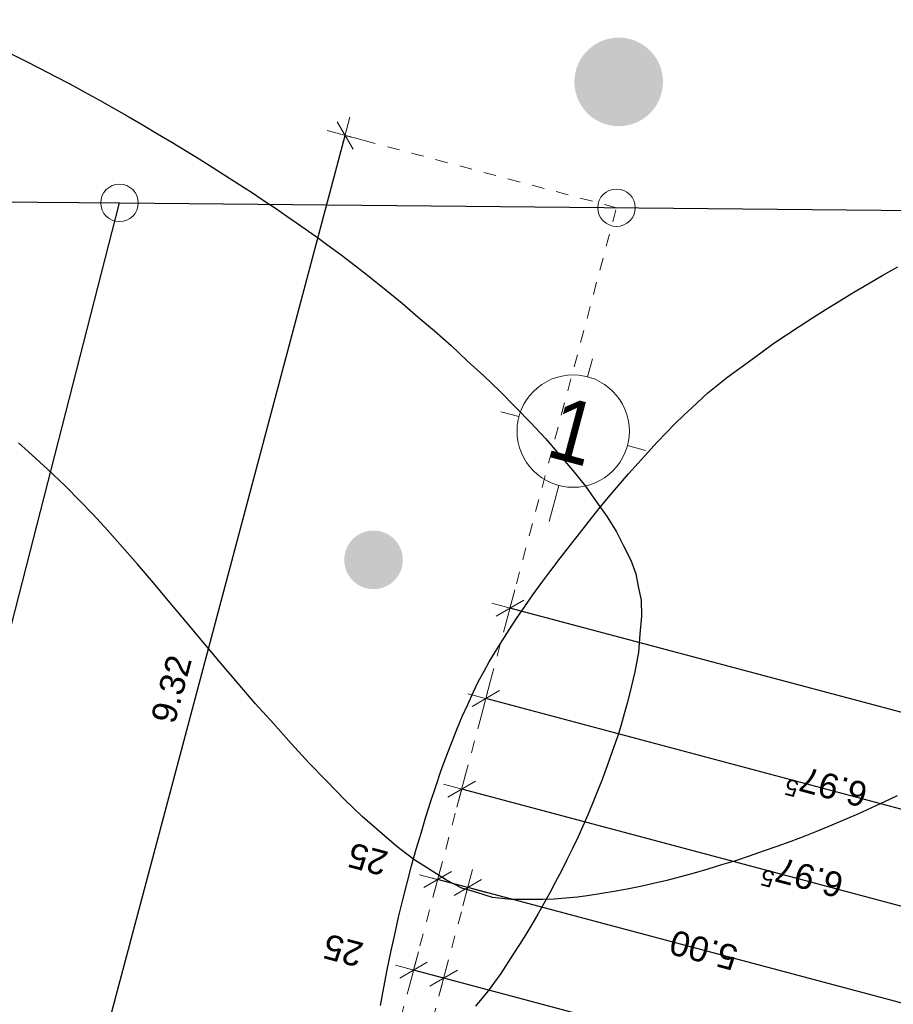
# Model space of a CAD drawing. Header units: metres. Extents: x 4462557 to 4462755, y 5328146 to 5328388.
# Tile 132 of 149: x 4462640 to 4462647, y 5328329 to 5328337. Entities that reach past the tile are written whole.
import ezdxf

# ---------------------------------------------------------------- set-up
doc = ezdxf.new("R2010")
doc.units = ezdxf.units.M
doc.header["$PDMODE"] = 65
doc.linetypes.add('AUSGEZOGEN', pattern=[0])
doc.linetypes.add('VERDECKT2_S2', pattern=[0.15, 0.1, -0.05])
doc.layers.add('B31_BEWLIN', color=3, linetype='AUSGEZOGEN')
doc.layers.add('Maßlinie_Allgemein', color=7, linetype='AUSGEZOGEN', lineweight=13)
doc.layers.add('Standard', color=7, linetype='AUSGEZOGEN', lineweight=13)
doc.styles.add('ARIAL', font='ARIAL.TTF')
doc.dimstyles.new('_DIMSTYLE_13', dxfattribs={"dimtxt": 0.2, "dimasz": 0.3, "dimexe": 0, "dimexo": 0, "dimgap": 0.1, "dimtad": 2, "dimdec": 1, "dimlfac": 100, "dimrnd": 0.5, "dimzin": 4, "dimdsep": 46, "dimtxsty": 'ARIAL', "dimblk1": 'ALL_ML_STRICH', "dimblk2": 'ALL_ML_STRICH', "dimsah": 1, "dimcen": 0, "dimclrd": 7, "dimclre": 7, "dimclrt": 7, "dimadec": 0, "dimazin": 0, "dimtfac": 1, "dimtdec": 0, "dimtix": 1, "dimtmove": 2, "dimatfit": 3, "dimfxl": 0, "dimtvp": 1.2, "dimtzin": 0, "dimlwd": 0, "dimlwe": 13, "dimarcsym": 0})
doc.dimstyles.new('_DIMSTYLE_3', dxfattribs={"dimtxt": 0.2, "dimasz": 0.3, "dimexe": 0, "dimexo": 0, "dimgap": 0.1, "dimtad": 2, "dimrnd": 0.005, "dimzin": 4, "dimdsep": 46, "dimtxsty": 'ARIAL', "dimblk1": 'ALL_ML_STRICH', "dimblk2": 'ALL_ML_STRICH', "dimsah": 1, "dimcen": 0, "dimclrd": 7, "dimclre": 7, "dimclrt": 7, "dimadec": 0, "dimazin": 0, "dimtfac": 1, "dimtdec": 0, "dimtix": 1, "dimtmove": 2, "dimatfit": 3, "dimfxl": 0, "dimtzin": 0, "dimlwd": 0, "dimlwe": 13, "dimarcsym": 0})
doc.dimstyles.new('_DIMSTYLE_5', dxfattribs={"dimtxt": 0.2, "dimasz": 0.3, "dimexe": 0, "dimexo": 0, "dimgap": 0.1, "dimtad": 2, "dimdec": 3, "dimrnd": 0.005, "dimzin": 4, "dimdsep": 46, "dimtxsty": 'ARIAL', "dimblk1": 'ALL_ML_STRICH', "dimblk2": 'ALL_ML_STRICH', "dimsah": 1, "dimcen": 0, "dimclrd": 7, "dimclre": 7, "dimclrt": 7, "dimadec": 0, "dimazin": 0, "dimtfac": 1, "dimtdec": 0, "dimtix": 1, "dimtmove": 2, "dimatfit": 3, "dimfxl": 0, "dimtzin": 0, "dimlwd": 0, "dimlwe": 13, "dimarcsym": 0})
doc.dimstyles.new('_DIMSTYLE_7', dxfattribs={"dimtxt": 0.2, "dimasz": 0.3, "dimexe": 0, "dimexo": 1e-06, "dimgap": 0.1, "dimtad": 2, "dimrnd": 0.005, "dimzin": 4, "dimdsep": 46, "dimtxsty": 'ARIAL', "dimblk1": 'ALL_ML_STRICH', "dimblk2": 'ALL_ML_STRICH', "dimsah": 1, "dimcen": 0, "dimse1": 1, "dimse2": 1, "dimclrd": 7, "dimclre": 7, "dimclrt": 7, "dimadec": 0, "dimazin": 0, "dimtfac": 1, "dimtdec": 0, "dimtix": 1, "dimtmove": 2, "dimatfit": 3, "dimfxl": 0, "dimtzin": 0, "dimlwd": 0, "dimlwe": 13, "dimarcsym": 0})

# ---------------------------------------------------------------- blocks, each defined once
blk = doc.blocks.new('COMPLEXOBJECT_24')
at = {"layer": 'Standard', "color": 7, "linetype": 'AUSGEZOGEN', "lineweight": 18}
for p, q in [((4462644.2345, 5328333.9297), (4462644.2732, 5328334.0746)), ((4462643.6839, 5328333.6107), (4462643.5389, 5328333.6493)), ((4462644.5536, 5328333.379), (4462644.6985, 5328333.3404)), ((4462644.0029, 5328333.06), (4462643.9257, 5328332.7701))]:
    blk.add_line(p, q, dxfattribs=at)
blk.add_circle((4462644.1187, 5328333.4948), 0.45, dxfattribs=at)
blk = doc.blocks.new('ALL_ML_STRICH')
at = {"color": 0, "linetype": 'ByBlock', "lineweight": -2}
for p, q in [((-0.3, -0.3), (0.3, 0.3)), ((0, -0.5), (0, 0.5)), ((-1, 0), (0.5, 0))]:
    blk.add_line(p, q, dxfattribs=at)
blk = doc.blocks.new('*D132')
at = {"layer": 'DEFPOINTS', "color": 7, "linetype": 'AUSGEZOGEN', "lineweight": 13}
for p in [(4462644.4658, 5328335.2837), (4462639.8935, 5328326.8587), (4462642.0677, 5328326.2797)]:
    blk.add_point(p, dxfattribs=at)
at = {"layer": 'Maßlinie_Allgemein', "color": 7, "linetype": 'AUSGEZOGEN', "lineweight": -2}
blk.add_line((4462639.8935, 5328326.8587), (4462642.2916, 5328335.8628), dxfattribs=at)
at = {"layer": 'Maßlinie_Allgemein', "color": 7, "linetype": 'AUSGEZOGEN', "lineweight": 13, "xscale": 0.3, "yscale": 0.3, "zscale": 0.3}
for p, rotation in [((4462642.2916, 5328335.8628), 75.08618508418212), ((4462639.8935, 5328326.8587), 255.0861850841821)]:
    blk.add_blockref('ALL_ML_STRICH', p, dxfattribs=dict(at, rotation=rotation))
at = {"layer": 'Maßlinie_Allgemein', "color": 7, "linetype": 'AUSGEZOGEN', "lineweight": 13, "insert": (4462640.8998, 5328331.4281), "char_height": 0.2, "width": 0.8, "attachment_point": 5, "rotation": 75.08619, "style": 'ARIAL'}
blk.add_mtext('\\A1;{\\A1;{9.32\\H0.132000;\\S^ ;}}', dxfattribs=at)
blk = doc.blocks.new('*D169')
at = {"layer": 'DEFPOINTS', "color": 7, "linetype": 'AUSGEZOGEN', "lineweight": 13}
for p in [(4462650.1589, 5328329.5577), (4462642.0677, 5328326.2797), (4462649.0651, 5328325.4508)]:
    blk.add_point(p, dxfattribs=at)
at = {"layer": 'Maßlinie_Allgemein', "color": 7, "linetype": 'AUSGEZOGEN', "lineweight": -2}
for p, q in [((4462643.4189, 5328331.3528), (4462643.4189, 5328331.3528)), ((4462650.1589, 5328329.5577), (4462643.4189, 5328331.3528)), ((4462650.1589, 5328329.5577), (4462650.1589, 5328329.5577))]:
    blk.add_line(p, q, dxfattribs=at)
at = {"layer": 'Maßlinie_Allgemein', "color": 7, "linetype": 'AUSGEZOGEN', "lineweight": 13, "yscale": 0.3, "zscale": 0.3}
for p, xscale, rotation in [((4462643.4189, 5328331.3528), 0.3, 165.0861850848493), ((4462650.1589, 5328329.5577), 0.3000000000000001, 345.0861850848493)]:
    blk.add_blockref('ALL_ML_STRICH', p, dxfattribs=dict(at, xscale=xscale, rotation=rotation))
at = {"layer": 'Maßlinie_Allgemein', "color": 7, "linetype": 'AUSGEZOGEN', "lineweight": 13, "insert": (4462646.147, 5328330.6297), "char_height": 0.2, "width": 1, "attachment_point": 5, "rotation": 165.08619, "style": 'ARIAL'}
blk.add_mtext('\\A1;{\\A1;{6.97\\H0.132000;\\S5^ ;}}', dxfattribs=at)
blk = doc.blocks.new('*D170')
at = {"layer": 'DEFPOINTS', "color": 7, "linetype": 'AUSGEZOGEN', "lineweight": 13}
for p in [(4462659.5561, 5328327.831), (4462642.0677, 5328326.2797), (4462658.0119, 5328322.0331)]:
    blk.add_point(p, dxfattribs=at)
at = {"layer": 'Maßlinie_Allgemein', "color": 7, "linetype": 'AUSGEZOGEN', "lineweight": -2}
for p, q in [((4462643.6119, 5328332.0775), (4462643.6119, 5328332.0775)), ((4462659.5561, 5328327.831), (4462643.6119, 5328332.0775)), ((4462659.5561, 5328327.831), (4462659.5561, 5328327.831))]:
    blk.add_line(p, q, dxfattribs=at)
at = {"layer": 'Maßlinie_Allgemein', "color": 7, "linetype": 'AUSGEZOGEN', "lineweight": 13, "xscale": 0.3, "yscale": 0.3, "zscale": 0.3}
for p, rotation in [((4462643.6119, 5328332.0775), 165.0861850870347), ((4462659.5561, 5328327.831), 345.0861850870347)]:
    blk.add_blockref('ALL_ML_STRICH', p, dxfattribs=dict(at, rotation=rotation))
at = {"layer": 'Maßlinie_Allgemein', "color": 7, "linetype": 'AUSGEZOGEN', "lineweight": 13, "insert": (4462650.9153, 5328330.1359), "char_height": 0.2, "width": 1, "attachment_point": 5, "rotation": 165.08619, "style": 'ARIAL'}
blk.add_mtext('\\A1;{\\A1;{16.50\\H0.132000;\\S^ ;}}', dxfattribs=at)
blk = doc.blocks.new('*D175')
at = {"layer": 'DEFPOINTS', "color": 7, "linetype": 'AUSGEZOGEN', "lineweight": 13}
for p in [(4462649.9659, 5328328.8329), (4462642.0677, 5328326.2797), (4462648.8077, 5328324.4845)]:
    blk.add_point(p, dxfattribs=at)
at = {"layer": 'Maßlinie_Allgemein', "color": 7, "linetype": 'AUSGEZOGEN', "lineweight": -2}
for p, q in [((4462643.2258, 5328330.6281), (4462643.2258, 5328330.6281)), ((4462649.9659, 5328328.8329), (4462643.2258, 5328330.6281)), ((4462649.9659, 5328328.8329), (4462649.9659, 5328328.8329))]:
    blk.add_line(p, q, dxfattribs=at)
at = {"layer": 'Maßlinie_Allgemein', "color": 7, "linetype": 'AUSGEZOGEN', "lineweight": 13, "yscale": 0.3, "zscale": 0.3}
for p, xscale, rotation in [((4462643.2258, 5328330.6281), 0.2999999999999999, 165.0861850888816), ((4462649.9659, 5328328.8329), 0.3, 345.0861850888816)]:
    blk.add_blockref('ALL_ML_STRICH', p, dxfattribs=dict(at, xscale=xscale, rotation=rotation))
at = {"layer": 'Maßlinie_Allgemein', "color": 7, "linetype": 'AUSGEZOGEN', "lineweight": 13, "insert": (4462645.954, 5328329.905), "char_height": 0.2, "width": 1, "attachment_point": 5, "rotation": 165.08619, "style": 'ARIAL'}
blk.add_mtext('\\A1;{\\A1;{6.97\\H0.132000;\\S5^ ;}}', dxfattribs=at)
blk = doc.blocks.new('*D179')
at = {"layer": 'DEFPOINTS', "color": 7, "linetype": 'AUSGEZOGEN', "lineweight": 13}
for p in [(4462648.106, 5328328.5522), (4462642.2449, 5328325.9737), (4462647.0765, 5328324.6869)]:
    blk.add_point(p, dxfattribs=at)
at = {"layer": 'Maßlinie_Allgemein', "color": 7, "linetype": 'AUSGEZOGEN', "lineweight": -2}
for p, q in [((4462643.2744, 5328329.839), (4462643.2744, 5328329.839)), ((4462648.106, 5328328.5522), (4462643.2744, 5328329.839)), ((4462648.106, 5328328.5522), (4462648.106, 5328328.5522))]:
    blk.add_line(p, q, dxfattribs=at)
at = {"layer": 'Maßlinie_Allgemein', "color": 7, "linetype": 'AUSGEZOGEN', "lineweight": 13, "xscale": 0.3, "yscale": 0.3, "zscale": 0.3}
for p, rotation in [((4462643.2744, 5328329.839), 165.0861850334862), ((4462648.106, 5328328.5522), 345.0861850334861)]:
    blk.add_blockref('ALL_ML_STRICH', p, dxfattribs=dict(at, rotation=rotation))
at = {"layer": 'Maßlinie_Allgemein', "color": 7, "linetype": 'AUSGEZOGEN', "lineweight": 13, "insert": (4462645.1642, 5328329.3392), "char_height": 0.2, "width": 0.8, "attachment_point": 5, "rotation": 165.08619, "style": 'ARIAL'}
blk.add_mtext('\\A1;{\\A1;{5.00\\H0.132000;\\S^ ;}}', dxfattribs=at)
blk = doc.blocks.new('*D180')
at = {"layer": 'DEFPOINTS', "color": 7, "linetype": 'AUSGEZOGEN', "lineweight": 13}
for p in [(4462643.2744, 5328329.839), (4462642.0677, 5328326.2797), (4462642.2449, 5328325.9737)]:
    blk.add_point(p, dxfattribs=at)
at = {"layer": 'Maßlinie_Allgemein', "color": 7, "linetype": 'AUSGEZOGEN', "lineweight": -2}
for p, q in [((4462643.0328, 5328329.9033), (4462643.0328, 5328329.9033)), ((4462643.2744, 5328329.839), (4462643.0328, 5328329.9033)), ((4462643.2744, 5328329.839), (4462643.2744, 5328329.839))]:
    blk.add_line(p, q, dxfattribs=at)
at = {"layer": 'Maßlinie_Allgemein', "color": 7, "linetype": 'AUSGEZOGEN', "lineweight": 13, "xscale": 0.3, "yscale": 0.3, "zscale": 0.3}
for p, rotation in [((4462643.0328, 5328329.9033), 165.0861850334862), ((4462643.2744, 5328329.839), 345.0861850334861)]:
    blk.add_blockref('ALL_ML_STRICH', p, dxfattribs=dict(at, rotation=rotation))
at = {"layer": 'Maßlinie_Allgemein', "color": 7, "linetype": 'AUSGEZOGEN', "lineweight": 13, "insert": (4462642.4728, 5328330.0671), "char_height": 0.2, "width": 0.8, "attachment_point": 5, "rotation": 165.08619, "style": 'ARIAL'}
blk.add_mtext('\\A1;{\\A1;{25\\H0.132000;\\S^ ;}}', dxfattribs=at)
blk = doc.blocks.new('*D186')
at = {"layer": 'DEFPOINTS', "color": 7, "linetype": 'AUSGEZOGEN', "lineweight": 13}
for p in [(4462647.3332, 5328327.9819), (4462642.2449, 5328325.9737), (4462645.1456, 5328319.7682)]:
    blk.add_point(p, dxfattribs=at)
at = {"layer": 'Maßlinie_Allgemein', "color": 7, "linetype": 'AUSGEZOGEN', "lineweight": -2}
for p, q in [((4462643.0814, 5328329.1143), (4462643.0814, 5328329.1143)), ((4462647.3332, 5328327.9819), (4462643.0814, 5328329.1143)), ((4462647.3332, 5328327.9819), (4462647.3332, 5328327.9819))]:
    blk.add_line(p, q, dxfattribs=at)
at = {"layer": 'Maßlinie_Allgemein', "color": 7, "linetype": 'AUSGEZOGEN', "lineweight": 13, "xscale": 0.3, "yscale": 0.3, "zscale": 0.3}
for p, rotation in [((4462643.0814, 5328329.1143), 165.0861850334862), ((4462647.3332, 5328327.9819), 345.0861850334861)]:
    blk.add_blockref('ALL_ML_STRICH', p, dxfattribs=dict(at, rotation=rotation))
at = {"layer": 'Maßlinie_Allgemein', "color": 7, "linetype": 'AUSGEZOGEN', "lineweight": 13, "insert": (4462644.6813, 5328328.6917), "char_height": 0.2, "width": 0.8, "attachment_point": 5, "rotation": 165.08619, "style": 'ARIAL'}
blk.add_mtext('\\A1;{\\A1;{4.40\\H0.132000;\\S^ ;}}', dxfattribs=at)
blk = doc.blocks.new('*D187')
at = {"layer": 'DEFPOINTS', "color": 7, "linetype": 'AUSGEZOGEN', "lineweight": 13}
for p in [(4462643.0814, 5328329.1143), (4462642.0677, 5328326.2797), (4462642.2449, 5328325.9737)]:
    blk.add_point(p, dxfattribs=at)
at = {"layer": 'Maßlinie_Allgemein', "color": 7, "linetype": 'AUSGEZOGEN', "lineweight": -2}
for p, q in [((4462642.8398, 5328329.1786), (4462642.8398, 5328329.1786)), ((4462643.0814, 5328329.1143), (4462642.8398, 5328329.1786)), ((4462643.0814, 5328329.1143), (4462643.0814, 5328329.1143))]:
    blk.add_line(p, q, dxfattribs=at)
at = {"layer": 'Maßlinie_Allgemein', "color": 7, "linetype": 'AUSGEZOGEN', "lineweight": 13, "xscale": 0.3, "yscale": 0.3, "zscale": 0.3}
for p, rotation in [((4462642.8398, 5328329.1786), 165.0861850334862), ((4462643.0814, 5328329.1143), 345.0861850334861)]:
    blk.add_blockref('ALL_ML_STRICH', p, dxfattribs=dict(at, rotation=rotation))
at = {"layer": 'Maßlinie_Allgemein', "color": 7, "linetype": 'AUSGEZOGEN', "lineweight": 13, "insert": (4462642.2752, 5328329.3362), "char_height": 0.2, "width": 0.8, "attachment_point": 5, "rotation": 165.08619, "style": 'ARIAL'}
blk.add_mtext('\\A1;{\\A1;{25\\H0.132000;\\S^ ;}}', dxfattribs=at)
blk = doc.blocks.new('Laubbaum_Stamm')
at = {"lineweight": 13}
blk.add_hatch(color=7, dxfattribs=at).paths.add_polyline_path([(0, 0.5), (-0.051, 0.497), (-0.101, 0.49), (-0.15, 0.477), (-0.197, 0.459), (-0.243, 0.437), (-0.286, 0.41), (-0.326, 0.379), (-0.362, 0.344), (-0.395, 0.306), (-0.424, 0.264), (-0.449, 0.22), (-0.469, 0.174), (-0.484, 0.125), (-0.494, 0.076), (-0.499, 0.025), (-0.499, -0.025), (-0.494, -0.076), (-0.484, -0.125), (-0.469, -0.174), (-0.449, -0.22), (-0.424, -0.264), (-0.395, -0.306), (-0.362, -0.344), (-0.326, -0.379), (-0.286, -0.41), (-0.243, -0.437), (-0.197, -0.459), (-0.15, -0.477), (-0.101, -0.49), (-0.051, -0.497), (0, -0.5), (0.051, -0.497), (0.101, -0.49), (0.15, -0.477), (0.197, -0.459), (0.243, -0.437), (0.286, -0.41), (0.326, -0.379), (0.362, -0.344), (0.395, -0.306), (0.424, -0.264), (0.449, -0.22), (0.469, -0.174), (0.484, -0.125), (0.494, -0.076), (0.499, -0.025), (0.499, 0.025), (0.494, 0.076), (0.484, 0.125), (0.469, 0.174), (0.449, 0.22), (0.424, 0.264), (0.395, 0.306), (0.362, 0.344), (0.326, 0.379), (0.286, 0.41), (0.243, 0.437), (0.197, 0.459), (0.15, 0.477), (0.101, 0.49), (0.051, 0.497)])

msp = doc.modelspace()

# ---------------------------------------------------------------- linework, layer by layer
at = {"layer": 'B31_BEWLIN', "color": 250, "linetype": 'AUSGEZOGEN'}
for points in [[(4462639.60934, 5328336.51791), (4462639.72789, 5328336.45998), (4462639.8469, 5328336.39987), (4462639.96558, 5328336.33694), (4462640.08505, 5328336.27463), (4462640.20497, 5328336.21014), (4462640.32333, 5328336.1444), (4462640.44168, 5328336.07867), (4462640.55847, 5328336.01169), (4462640.67447, 5328335.94409), (4462640.78907, 5328335.87665), (4462640.90226, 5328335.80938), (4462641.01186, 5328335.74182), (4462641.12286, 5328335.67409), (4462641.23105, 5328335.60669), (4462641.33582, 5328335.5404), (4462641.4398, 5328335.47349), (4462641.54035, 5328335.40769), (4462641.63606, 5328335.34316), (4462641.73256, 5328335.27925), (4462641.82423, 5328335.21662), (4462641.90982, 5328335.15683), (4462641.99681, 5328335.09688), (4462642.07835, 5328335.03899), (4462642.15399, 5328334.98452), (4462642.15399, 5328334.98452), (4462642.25945, 5328334.90687), (4462642.37581, 5328334.81787), (4462642.49838, 5328334.72103), (4462642.61954, 5328334.62436), (4462642.74753, 5328334.51906), (4462642.87768, 5328334.40782), (4462643.00782, 5328334.29657), (4462643.14012, 5328334.17938), (4462643.27053, 5328334.05814), (4462643.40172, 5328333.93752), (4462643.5318, 5328333.81347), (4462643.65593, 5328333.68726), (4462643.77944, 5328333.56184), (4462643.89701, 5328333.43426), (4462644.00615, 5328333.30767), (4462644.1159, 5328333.18029), (4462644.21661, 5328333.05467), (4462644.30406, 5328332.93131), (4462644.39089, 5328332.80873), (4462644.46523, 5328332.68903), (4462644.52243, 5328332.57488), (4462644.57962, 5328332.46073), (4462644.61967, 5328332.35214), (4462644.64019, 5328332.25097), (4462644.662, 5328332.14077), (4462644.66617, 5328332.01144), (4462644.65371, 5328331.86766), (4462644.64126, 5328331.72389), (4462644.61296, 5328331.5663), (4462644.57149, 5328331.39956), (4462644.55107, 5328331.3158), (4462644.52829, 5328331.23018), (4462644.50238, 5328331.14207), (4462644.47585, 5328331.05475), (4462644.44556, 5328330.96573), (4462644.41308, 5328330.87625), (4462644.38123, 5328330.78599), (4462644.34718, 5328330.69527), (4462644.31032, 5328330.60488), (4462644.27409, 5328330.5137), (4462644.23567, 5328330.42207), (4462644.19522, 5328330.33139), (4462644.15477, 5328330.2407), (4462644.11229, 5328330.15096), (4462644.06841, 5328330.06139), (4462644.02391, 5328329.9726), (4462643.97801, 5328329.88397), (4462643.93024, 5328329.79769), (4462643.88388, 5328329.71126), (4462643.83566, 5328329.62717), (4462643.78619, 5328329.54465), (4462643.73813, 5328329.46197), (4462643.68899, 5328329.38226), (4462643.63878, 5328329.30553), (4462643.53834, 5328329.15206), (4462643.43657, 5328329.01155), (4462643.33474, 5328328.88886)], [(4462642.57534, 5328328.89574), (4462642.60262, 5328329.0385), (4462642.62912, 5328329.18064), (4462642.65844, 5328329.32246), (4462642.68899, 5328329.4627), (4462642.71954, 5328329.60294), (4462642.75274, 5328329.74146), (4462642.7878, 5328329.87762), (4462642.82349, 5328330.01299), (4462642.86103, 5328330.14602), (4462642.90027, 5328330.27529), (4462642.93811, 5328330.40472), (4462642.97686, 5328330.52977), (4462643.01715, 5328330.64966), (4462643.05822, 5328330.77017), (4462643.10021, 5328330.88631), (4462643.14357, 5328330.99587), (4462643.18692, 5328331.10544), (4462643.23025, 5328331.20861), (4462643.27416, 5328331.30459), (4462643.31745, 5328331.40135), (4462643.36133, 5328331.49092), (4462643.40638, 5328331.57251), (4462643.44648, 5328331.64759), (4462643.49516, 5328331.72949), (4462643.55011, 5328331.81635), (4462643.60506, 5328331.90322), (4462643.66551, 5328331.99442), (4462643.73065, 5328332.08936), (4462643.79642, 5328332.1835), (4462643.86689, 5328332.28137), (4462643.93955, 5328332.3797), (4462644.01362, 5328332.47787), (4462644.09066, 5328332.57711), (4462644.16832, 5328332.67557), (4462644.24598, 5328332.77402), (4462644.32426, 5328332.8717), (4462644.40283, 5328332.96578), (4462644.48219, 5328333.06048), (4462644.56184, 5328333.15159), (4462644.63881, 5328333.23803), (4462644.71578, 5328333.32446), (4462644.79148, 5328333.40606), (4462644.86417, 5328333.48018), (4462644.93624, 5328333.55509), (4462645.00469, 5328333.6233), (4462645.06927, 5328333.68246), (4462645.19849, 5328333.80221), (4462645.35861, 5328333.93023), (4462645.5414, 5328334.06344), (4462645.6317, 5328334.12982), (4462645.72716, 5328334.19773), (4462645.82762, 5328334.26577), (4462645.92948, 5328334.33365), (4462646.03572, 5328334.40245), (4462646.14478, 5328334.47091), (4462646.25383, 5328334.53938), (4462646.36709, 5328334.60736), (4462646.48317, 5328334.67501), (4462646.59924, 5328334.74266), (4462646.71875, 5328334.80919)], [(4462646.71547, 5328330.57268), (4462646.61246, 5328330.52558), (4462646.51008, 5328330.47769), (4462646.40488, 5328330.43013), (4462646.29844, 5328330.38414), (4462646.19139, 5328330.33894), (4462646.0823, 5328330.29468), (4462645.97338, 5328330.25182), (4462645.86306, 5328330.20913), (4462645.75149, 5328330.16801), (4462645.64026, 5328330.12969), (4462645.52902, 5328330.09138), (4462645.41794, 5328330.05447), (4462645.30719, 5328330.02037), (4462645.19644, 5328329.98627), (4462645.08664, 5328329.9542), (4462644.97795, 5328329.92556), (4462644.86926, 5328329.89691), (4462644.76231, 5328329.87091), (4462644.65724, 5328329.84897), (4462644.55139, 5328329.8264), (4462644.44806, 5328329.8071), (4462644.34803, 5328329.79168), (4462644.24862, 5328329.77549), (4462644.15251, 5328329.76318), (4462644.0597, 5328329.75475), (4462643.96626, 5328329.74712), (4462643.87613, 5328329.74336), (4462643.7907, 5328329.74334), (4462643.62125, 5328329.74312), (4462643.47094, 5328329.7606), (4462643.34591, 5328329.79907), (4462643.22753, 5328329.83448), (4462643.10245, 5328329.89744), (4462642.97263, 5328329.98089), (4462642.8414, 5328330.06449), (4462642.70544, 5328330.16858), (4462642.56645, 5328330.2894), (4462642.42807, 5328330.40943), (4462642.28649, 5328330.54479), (4462642.14403, 5328330.69092), (4462642.00219, 5328330.83627), (4462641.85869, 5328330.99178), (4462641.71646, 5328331.15213), (4462641.57345, 5328331.31185), (4462641.43171, 5328331.47641), (4462641.292, 5328331.64003), (4462641.15369, 5328331.80348), (4462641.01819, 5328331.9666), (4462640.88687, 5328332.12283), (4462640.75555, 5328332.27906), (4462640.62841, 5328332.42839), (4462640.5084, 5328332.56551), (4462640.3876, 5328332.70201), (4462640.2733, 5328332.82707), (4462640.16883, 5328332.93448), (4462640.04741, 5328333.05766), (4462639.90691, 5328333.19004), (4462639.75239, 5328333.33046), (4462639.67373, 5328333.40083)]]:
    msp.add_lwpolyline(points, dxfattribs=at)
at = {"layer": 'Standard', "color": 7, "linetype": 'VERDECKT2_S2', "lineweight": 18}
for p, q in [((4462644.46582, 5328335.28371), (4462642.29161, 5328335.86279)), ((4462642.0677, 5328326.27966), (4462644.46582, 5328335.28371)), ((4462643.2744, 5328329.839), (4462642.24494, 5328325.97374))]:
    msp.add_line(p, q, dxfattribs=at)
at = {"layer": 'Standard', "color": 7, "linetype": 'AUSGEZOGEN', "lineweight": 25}
for p, q in [((4462632.59577, 5328335.39951), (4462640.48392, 5328335.32252)), ((4462611.7378, 5328223.25187), (4462640.48392, 5328335.32252)), ((4462640.48392, 5328335.32252), (4462669.71411, 5328335.03765))]:
    msp.add_line(p, q, dxfattribs=at)
at = {"layer": 'Standard', "color": 7, "linetype": 'AUSGEZOGEN', "lineweight": 18}
for centre in [(4462640.48392, 5328335.32252), (4462644.46582, 5328335.28371)]:
    msp.add_circle(centre, 0.15, dxfattribs=at)

# ---------------------------------------------------------------- block references
at = {"layer": 'B31_BEWLIN', "color": 3, "linetype": 'AUSGEZOGEN', "rotation": 308.3640628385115}
for p, xscale, yscale, zscale in [((4462644.48343, 5328336.29131), 0.7099999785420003, 0.7099999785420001, 0.7099999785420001), ((4462642.51897, 5328332.46359), 0.469999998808, 0.4699999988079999, 0.469999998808)]:
    msp.add_blockref('Laubbaum_Stamm', p, dxfattribs=dict(at, xscale=xscale, yscale=yscale, zscale=zscale))
at = {"layer": 'Standard', "color": 7, "linetype": 'AUSGEZOGEN', "lineweight": 18}
msp.add_blockref('COMPLEXOBJECT_24', (0, 0), dxfattribs=at)

# ---------------------------------------------------------------- texts
at = {"layer": 'Standard', "color": 7, "linetype": 'AUSGEZOGEN', "lineweight": 18, "insert": (4462644.11873, 5328333.49485), "char_height": 0.5, "width": 0.6172811, "attachment_point": 5, "rotation": 345.086185, "style": 'ARIAL'}
msp.add_mtext('\\W0.90;1', dxfattribs=at)

# ---------------------------------------------------------------- dimensions: what is measured, and where the dimension line sits
at = {"layer": 'Maßlinie_Allgemein', "color": 7, "linetype": 'AUSGEZOGEN', "lineweight": 13}
for base, p1, p2, angle, dimstyle, picture, middle in [((4462642.29161, 5328335.86279), (4462642.0677, 5328326.27966), (4462644.46582, 5328335.28371), 75.086185, '_DIMSTYLE_7', '*D132', (4462640.89985, 5328331.4281)), ((4462643.6119, 5328332.07755), (4462659.55608, 5328327.83101), (4462643.6119, 5328332.07755), 165.086185, '_DIMSTYLE_3', '*D170', (4462650.9153, 5328330.1359)), ((4462643.41887, 5328331.35281), (4462650.15891, 5328329.55768), (4462643.41887, 5328331.35281), 165.086185, '_DIMSTYLE_5', '*D169', (4462646.14702, 5328330.62973)), ((4462643.22585, 5328330.62807), (4462649.96589, 5328328.83295), (4462643.22585, 5328330.62807), 165.086185, '_DIMSTYLE_5', '*D175', (4462645.954, 5328329.905)), ((4462643.03282, 5328329.90334), (4462643.2744, 5328329.839), (4462643.03282, 5328329.90334), 165.086185, '_DIMSTYLE_13', '*D180', (4462642.47279, 5328330.06713)), ((4462643.2744, 5328329.839), (4462648.10597, 5328328.55217), (4462643.2744, 5328329.839), 165.086185, '_DIMSTYLE_3', '*D179', (4462645.16422, 5328329.3392)), ((4462642.8398, 5328329.1786), (4462643.08138, 5328329.11426), (4462642.8398, 5328329.1786), 165.086185, '_DIMSTYLE_13', '*D187', (4462642.27517, 5328329.33623)), ((4462643.08138, 5328329.11426), (4462647.33316, 5328327.98185), (4462643.08138, 5328329.11426), 165.086185, '_DIMSTYLE_3', '*D186', (4462644.6813, 5328328.69167))]:
    dim = msp.add_linear_dim(base=base, p1=p1, p2=p2, angle=angle, dimstyle=dimstyle, override={"dimpost": '<>', "dimclrd": 7, "dimclre": 7, "dimclrt": 7, "dimlwd": 0, "dimlwe": 13}, dxfattribs=at)
    dim.commit()
    dim.dimension.update_dxf_attribs({"geometry": picture, "text_midpoint": middle, "dimtype": 160})

doc.saveas('drawing.dxf')
